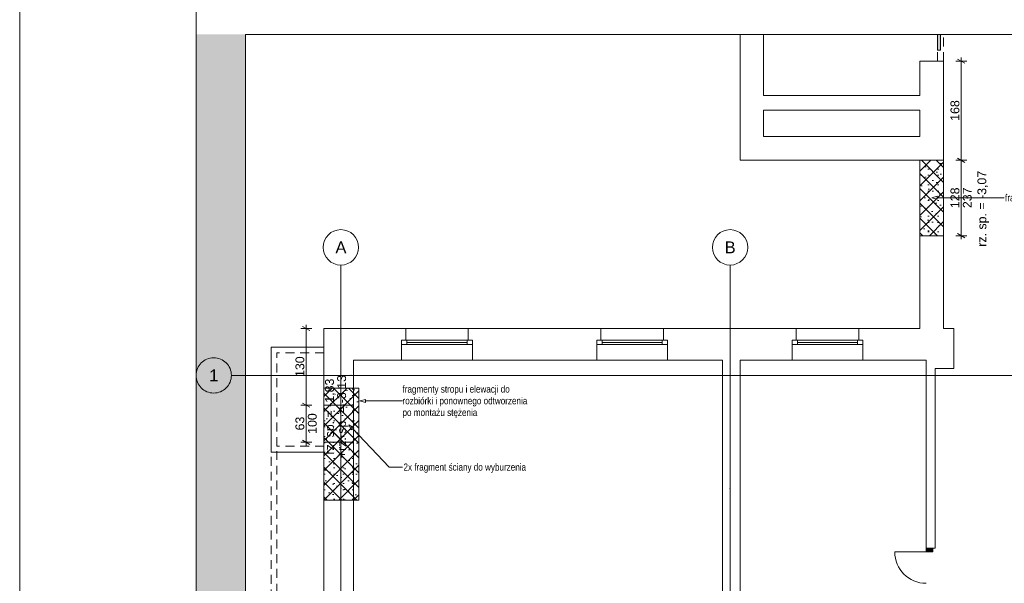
# Paper-space layout 'A-17 ROZBIÓRKI - PIĘTRO -1' of a CAD drawing. Header units: millimetres. Extents: x 0 to 594, y 0 to 350.
# Tile 2 of 7: x 0 to 167, y 126 to 221. Entities that reach past the tile are written whole.
import ezdxf
from ezdxf.xclip import XClip

# ---------------------------------------------------------------- set-up
doc = ezdxf.new("R2010")
doc.units = ezdxf.units.MM
doc.header["$MEASUREMENT"] = 0
doc.header["$XCLIPFRAME"] = 0
for name, pattern in [('ACAD_ISO03W100', [300, 120, -180]), ('DASHDOTX2', [1000, 500, -250, 0, -250]), ('Przer. długie kreski', [2.5, 1.5, -1]), ('PRZERYWANA_DU_A', [550, 350, -200])]:
    doc.linetypes.add(name, pattern=pattern)
for name, color, linetype, lineweight in [('0_Nr_pióra__2', 8, 'Continuous', 13), ('A_Arkusz_Nr_pióra__1', 7, 'Continuous', 20), ('A_winda_Nr_pióra__1', 7, 'Continuous', 20), ('A_wymiary_Nr_pióra__1', 7, 'Continuous', 20), ('A_wymiary_Nr_pióra__2', 8, 'Continuous', 13), ('A_ściany_Nr_pióra__1', 7, 'Continuous', 20), ('Drzwi Archicad_Nr_pióra__1', 7, 'Continuous', 20)]:
    doc.layers.add(name, color=color, linetype=linetype, lineweight=lineweight)
for name, color, linetype, lineweight, true_color in [('A_opis_Nr_pióra__255', 7, 'Continuous', 15, 0x242424), ('A_opis_Nr_pióra__8', 7, 'Continuous', 13, 0x4c4c4c), ('A_osie_Nr_pióra__16', 7, 'Continuous', 5, 0x0f0f0f), ('A_osie_Nr_pióra__76', 7, 'Continuous', 5, 0x2d2d2d), ('A_rozbiórki_Nr_pióra__10', 7, 'Continuous', 13, 0x4b4b4b), ('A_ściany_Nr_pióra__10', 7, 'Continuous', 13, 0x4b4b4b), ('Okna Archicada_Nr_pióra__19', 7, 'Continuous', 5, 0x191919)]:
    doc.layers.add(name, color=color, linetype=linetype, lineweight=lineweight, true_color=true_color)
for name, color, linetype in [('A_podrys', 7, 'Continuous'), ('A_rozbiórki', 7, 'Continuous'), ('A_winda', 7, 'Continuous'), ('Drzwi Archicad', 7, 'Continuous')]:
    doc.layers.add(name, color=color, linetype=linetype)
doc.styles.add('STYL_AUTOMATYCZNY_1', font='arial.ttf')
doc.styles.add('STYL_AUTOMATYCZNY_2', font='ARIALN.TTF')
doc.styles.add('STYL_AUTOMATYCZNY_4', font='arial.ttf')
pattern_1 = [(45, (-1588.8413, -369.1745), (-1.2572359, 1.2572359), []), (135, (-1588.8413, -369.1745), (1.2572359, 1.2572359), []), (90, (-1590.0986, -367.9173), (-1.6002, 0), [0, -1.0668, 0, -1.6002]), (155, (-1588.8413, -366.66), (0.6762737, 1.4502737), [0, -0.78232, 0, -1.35128])]

# ---------------------------------------------------------------- blocks, each defined once
blk = doc.blocks.new('Rysunek_1_1', base_point=(-1588.84, -369.17))
at = {"linetype": 'Continuous', "lineweight": 0, "true_color": 0x484848}
blk.add_hatch(color=251, dxfattribs=at).paths.add_polyline_path([(38.28, 218.71), (29.9, 218.71), (29.9, 9.9), (38.28, 9.9)])
at = {"layer": 'A_rozbiórki', "linetype": 'Continuous', "lineweight": 0, "true_color": 0x4b4b4b}
h = blk.add_hatch(dxfattribs=at)
h.set_pattern_fill('facing_tile_0001', color=251, style=0, pattern_type=2)
h.set_pattern_definition(pattern_1)
h.paths.add_polyline_path([(156.65, 197.38), (152.65, 197.38), (152.65, 184.58), (156.65, 184.58)])
h = blk.add_hatch(dxfattribs=at)
h.set_pattern_fill('facing_tile_0001', color=251, style=0, pattern_type=2)
h.set_pattern_definition(pattern_1)
h.paths.add_polyline_path([(57.53, 158.75), (51.58, 158.75), (51.58, 139.74), (57.53, 139.74)])
h = blk.add_hatch(dxfattribs=at)
h.set_pattern_fill('facing_tile_0001', color=251, style=0, pattern_type=2)
h.set_pattern_definition(pattern_1)
h.paths.add_polyline_path([(56.63, 155.85), (51.58, 155.85), (51.58, 149.55), (56.63, 149.55)])
at = {"layer": 'A_winda', "linetype": 'Continuous', "lineweight": 0, "true_color": 0xfdfdfd}
blk.add_hatch(color=7, dxfattribs=at).paths.add_polyline_path([(156.15, 218.71), (155.65, 218.71), (155.65, 216.02), (156.15, 216.02)])
at = {"layer": 'Drzwi Archicad', "linetype": 'Continuous', "lineweight": 0, "true_color": 0xfdfdfd}
blk.add_hatch(color=7, dxfattribs=at).paths.add_polyline_path([(153.71, 131.58), (153.71, 130.98), (154.86, 130.98), (154.86, 131.58)])
at = {"layer": '0_Nr_pióra__2', "color": 8, "linetype": 'PRZERYWANA_DU_A', "lineweight": 13, "flags": 128}
for points in [[(195.35, 218.71), (38.28, 218.71)], [(38.28, 218.71), (38.28, 9.9)]]:
    blk.add_lwpolyline(points, dxfattribs=at)
at = {"layer": 'A_opis_Nr_pióra__255', "color": 250, "linetype": 'Continuous', "lineweight": 15, "true_color": 0x242424}
for p, q in [((154.65, 191.01), (155.58, 191.26)), ((154.65, 191.01), (155.58, 190.76)), ((155.58, 191.26), (155.58, 190.76)), ((155.58, 191.01), (164.69, 191.01)), ((164.69, 191.01), (166.93, 191.01)), ((57.68, 156.57), (58.61, 156.82)), ((57.68, 156.57), (58.61, 156.32)), ((58.61, 156.82), (58.61, 156.32)), ((58.61, 156.57), (62.67, 156.57)), ((62.67, 156.57), (64.91, 156.57)), ((55.83, 152.53), (56.65, 152.03)), ((55.83, 152.53), (56.29, 151.69)), ((56.65, 152.03), (56.29, 151.69)), ((56.47, 151.86), (62.67, 145.33)), ((62.67, 145.33), (64.91, 145.33))]:
    blk.add_line(p, q, dxfattribs=at)
at = {"layer": 'A_osie_Nr_pióra__16', "color": 250, "linetype": 'DASHDOTX2', "lineweight": 5, "true_color": 0x0f0f0f}
for p, q in [((54.46, 141.72), (54.46, 179.61)), ((120.46, 141.72), (120.46, 179.61)), ((56.15, 160.9), (35.9, 160.9)), ((280.35, 160.9), (56.15, 160.9)), ((56.15, 160.9), (56.15, 160.9)), ((54.46, 141.72), (54.46, 9.9)), ((120.46, 141.72), (120.46, 9.9))]:
    blk.add_line(p, q, dxfattribs=at)
for p in [(56.15, 160.9), (54.46, 141.72), (54.46, 141.72), (120.46, 141.72), (120.46, 141.72)]:
    blk.add_point(p, dxfattribs=at)
at = {"layer": 'A_osie_Nr_pióra__76', "color": 250, "linetype": 'Continuous', "lineweight": 5, "true_color": 0x2d2d2d}
for centre in [(54.46, 182.61), (120.46, 182.61), (32.9, 160.9)]:
    blk.add_circle(centre, 3, dxfattribs=at)
at = {"layer": 'A_rozbiórki_Nr_pióra__10', "color": 251, "linetype": 'ACAD_ISO03W100', "lineweight": 13, "true_color": 0x4b4b4b, "flags": 128}
for points in [[(156.65, 197.38), (156.65, 184.58), (152.65, 184.58), (152.65, 197.38)], [(57.53, 158.75), (51.58, 158.75), (51.58, 139.74), (57.53, 139.74)], [(56.63, 155.85), (56.63, 149.55), (51.58, 149.55), (51.58, 155.85)]]:
    blk.add_lwpolyline(points, close=True, dxfattribs=at)
at = {"layer": 'A_winda_Nr_pióra__1', "color": 7, "linetype": 'Przer. długie kreski', "lineweight": 20}
for p, q in [((155.65, 214.18), (155.65, 218.71)), ((156.65, 214.18), (156.65, 218.71))]:
    blk.add_line(p, q, dxfattribs=at)
at = {"layer": 'A_winda_Nr_pióra__1', "color": 7, "linetype": 'Continuous', "lineweight": 20, "flags": 128}
blk.add_lwpolyline([(156.15, 218.71), (156.15, 216.02), (155.65, 216.02), (155.65, 218.71)], dxfattribs=at)
at = {"layer": 'A_wymiary_Nr_pióra__1', "color": 7, "linetype": 'Continuous', "lineweight": 20}
for p, q in [((160.27, 213.82), (159.02, 214.54)), ((159.02, 197.74), (160.27, 197.02)), ((159.02, 184.94), (160.27, 184.22)), ((49.21, 168.49), (47.96, 169.21)), ((47.96, 156.21), (49.21, 155.49)), ((47.96, 149.91), (49.21, 149.19))]:
    blk.add_line(p, q, dxfattribs=at)
at = {"layer": 'A_wymiary_Nr_pióra__2', "color": 8, "linetype": 'Continuous', "lineweight": 13}
for p, q in [((160.58, 214.18), (158.71, 214.18)), ((159.65, 214.18), (159.65, 214.79)), ((159.65, 197.38), (159.65, 214.18)), ((160.58, 197.38), (158.71, 197.38)), ((159.65, 184.58), (159.65, 197.38)), ((160.58, 184.58), (158.71, 184.58)), ((159.65, 183.97), (159.65, 184.58)), ((49.52, 168.85), (47.65, 168.85)), ((48.58, 168.85), (48.58, 169.46)), ((48.58, 155.85), (48.58, 168.85)), ((49.52, 155.85), (47.65, 155.85)), ((48.58, 149.55), (48.58, 155.85)), ((49.52, 149.55), (47.65, 149.55)), ((48.58, 148.94), (48.58, 149.55))]:
    blk.add_line(p, q, dxfattribs=at)
at = {"layer": 'A_ściany_Nr_pióra__1', "color": 7, "linetype": 'Continuous', "lineweight": 20}
for p, q in [((152.65, 214.18), (156.65, 214.18)), ((65.46, 168.85), (65.46, 166.85)), ((76.06, 168.85), (76.06, 166.85)), ((98.56, 168.85), (98.56, 166.85)), ((109.16, 168.85), (109.16, 166.85)), ((131.66, 168.85), (131.66, 166.85)), ((142.26, 168.85), (142.26, 166.85)), ((65.46, 166.85), (64.76, 166.85)), ((64.76, 166.85), (64.76, 163.45)), ((76.06, 166.85), (76.76, 166.85)), ((76.76, 166.85), (76.76, 163.45)), ((98.56, 166.85), (97.86, 166.85)), ((97.86, 166.85), (97.86, 163.45)), ((109.16, 166.85), (109.86, 166.85)), ((109.86, 166.85), (109.86, 163.45)), ((131.66, 166.85), (130.96, 166.85)), ((130.96, 166.85), (130.96, 163.45)), ((142.26, 166.85), (142.96, 166.85)), ((142.96, 166.85), (142.96, 163.45)), ((55.33, 155.85), (51.58, 155.85)), ((55.33, 155.85), (56.63, 155.85)), ((55.33, 149.55), (51.58, 149.55)), ((55.33, 149.55), (56.63, 149.55)), ((153.71, 131.58), (153.71, 132.05)), ((155.21, 131.58), (155.21, 131.95)), ((153.71, 131.58), (154.86, 131.58)), ((154.86, 131.58), (155.21, 131.58))]:
    blk.add_line(p, q, dxfattribs=at)
at = {"layer": 'A_ściany_Nr_pióra__1', "color": 7, "linetype": 'Continuous', "lineweight": 20, "flags": 128}
for points in [[(122.15, 218.71), (122.15, 197.38)], [(126.15, 208.38), (126.15, 218.71)], [(152.65, 214.18), (152.65, 208.38)], [(156.65, 197.38), (156.65, 214.18)], [(152.65, 208.38), (126.15, 208.38)], [(126.15, 201.38), (126.15, 205.88)], [(126.15, 205.88), (152.65, 205.88)], [(152.65, 205.88), (152.65, 201.38)], [(152.65, 201.38), (126.15, 201.38)], [(122.15, 197.38), (152.65, 197.38)], [(152.65, 184.58), (152.65, 168.85)], [(156.65, 168.85), (156.65, 184.58)], [(51.58, 168.85), (51.58, 155.85)], [(65.46, 168.85), (51.58, 168.85)], [(98.56, 168.85), (76.06, 168.85)], [(131.66, 168.85), (109.16, 168.85)], [(152.65, 168.85), (142.26, 168.85)], [(158.41, 168.85), (156.65, 168.85)], [(158.41, 162.08), (158.41, 168.85)], [(56.63, 155.85), (56.63, 163.45)], [(56.63, 163.45), (64.76, 163.45)], [(76.76, 163.45), (97.86, 163.45)], [(109.86, 163.45), (119.16, 163.45)], [(119.16, 163.45), (119.16, 108.56)], [(122.16, 108.56), (122.16, 163.45)], [(122.16, 163.45), (130.96, 163.45)], [(142.96, 163.45), (153.71, 163.45)], [(153.71, 163.45), (153.71, 162.08)], [(153.71, 162.08), (153.71, 131.58)], [(155.21, 131.58), (155.21, 162.08)], [(155.21, 162.08), (158.41, 162.08)], [(51.58, 149.55), (51.58, 41.39)], [(56.63, 108.56), (56.63, 149.55)]]:
    blk.add_lwpolyline(points, dxfattribs=at)
at = {"layer": 'A_ściany_Nr_pióra__10', "color": 251, "linetype": 'Continuous', "lineweight": 13, "true_color": 0x4b4b4b}
for p, q in [((51.58, 165.7), (42.62, 165.7)), ((42.62, 147.9), (42.62, 165.7)), ((51.58, 147.9), (42.62, 147.9))]:
    blk.add_line(p, q, dxfattribs=at)
at = {"layer": 'A_ściany_Nr_pióra__10', "color": 251, "linetype": 'Przer. długie kreski', "lineweight": 13, "true_color": 0x4b4b4b}
for p, q in [((51.58, 164.7), (43.62, 164.7)), ((43.62, 148.9), (43.62, 164.7)), ((43.62, 89.07), (43.62, 148.9)), ((51.58, 148.9), (43.62, 148.9)), ((42.62, 88.07), (42.62, 147.9))]:
    blk.add_line(p, q, dxfattribs=at)
at = {"layer": 'Drzwi Archicad_Nr_pióra__1', "color": 7, "linetype": 'Continuous', "lineweight": 20}
for p, q in [((152.65, 214.18), (156.65, 214.18)), ((153.71, 131.58), (153.71, 132.05)), ((153.71, 131.58), (153.71, 132.05)), ((155.21, 131.58), (155.21, 131.95)), ((155.21, 131.58), (155.21, 131.95)), ((153.71, 130.98), (148.37, 130.98)), ((153.71, 131.58), (153.71, 130.98)), ((154.86, 131.58), (153.71, 131.58)), ((153.71, 131.58), (154.86, 131.58)), ((153.71, 131.58), (154.86, 131.58)), ((153.71, 130.98), (154.86, 130.98)), ((154.86, 130.98), (154.86, 131.58)), ((154.86, 131.58), (155.21, 131.58)), ((154.86, 131.58), (155.21, 131.58))]:
    blk.add_line(p, q, dxfattribs=at)
blk.add_arc((153.71, 130.98), 5.34, 180, 270, dxfattribs=at)
at = {"layer": 'Okna Archicada_Nr_pióra__19', "color": 250, "linetype": 'Continuous', "lineweight": 5, "true_color": 0x191919}
for p, q in [((155.35, 197.38), (152.65, 197.38)), ((152.65, 197.38), (152.65, 184.58)), ((155.35, 197.38), (152.65, 197.38)), ((152.65, 197.38), (152.65, 184.58)), ((155.35, 197.38), (156.65, 197.38)), ((155.35, 197.38), (156.65, 197.38)), ((156.65, 197.38), (156.65, 184.58)), ((156.65, 197.38), (156.65, 184.58)), ((155.35, 184.58), (152.65, 184.58)), ((155.35, 184.58), (152.65, 184.58)), ((155.35, 184.58), (156.65, 184.58)), ((155.35, 184.58), (156.65, 184.58)), ((64.76, 168.85), (76.76, 168.85)), ((97.86, 168.85), (109.86, 168.85)), ((130.96, 168.85), (142.96, 168.85)), ((64.76, 166.85), (76.76, 166.85)), ((64.76, 166.85), (64.76, 166.15)), ((64.76, 166.15), (76.76, 166.15)), ((65.66, 166.85), (65.66, 166.15)), ((65.66, 166.5), (75.86, 166.5)), ((75.86, 166.85), (75.86, 166.15)), ((76.76, 166.85), (76.76, 166.15)), ((97.86, 166.85), (109.86, 166.85)), ((97.86, 166.85), (97.86, 166.15)), ((97.86, 166.15), (109.86, 166.15)), ((98.76, 166.85), (98.76, 166.15)), ((98.76, 166.5), (108.96, 166.5)), ((108.96, 166.85), (108.96, 166.15)), ((109.86, 166.85), (109.86, 166.15)), ((130.96, 166.85), (142.96, 166.85)), ((130.96, 166.85), (130.96, 166.15)), ((130.96, 166.15), (142.96, 166.15)), ((131.86, 166.85), (131.86, 166.15)), ((131.86, 166.5), (142.06, 166.5)), ((142.06, 166.85), (142.06, 166.15)), ((142.96, 166.85), (142.96, 166.15)), ((64.76, 163.45), (76.76, 163.45)), ((97.86, 163.45), (109.86, 163.45)), ((130.96, 163.45), (142.96, 163.45)), ((55.33, 155.85), (51.58, 155.85)), ((51.58, 155.85), (51.58, 149.55)), ((55.33, 155.85), (56.63, 155.85)), ((56.63, 155.85), (56.63, 149.55)), ((55.33, 149.55), (51.58, 149.55)), ((55.33, 149.55), (56.63, 149.55))]:
    blk.add_line(p, q, dxfattribs=at)
at = {"layer": 'A_opis_Nr_pióra__8', "color": 251, "linetype": 'Continuous', "lineweight": 13, "true_color": 0x4c4c4c, "char_height": 1.2, "attachment_point": 6, "style": 'STYL_AUTOMATYCZNY_2'}
for s, insert in [('\\A1;{\\pqr;\\fArial Narrow|b0|i0|c238|p0;\\W1.000000;fragment ściany do wyburzenia}', (186.03, 190.84)), ('\\A1;{\\pqr;\\fArial Narrow|b0|i0|c238|p0;\\W1.000000;2x fragment ściany do wyburzenia}', (85.86, 145.17))]:
    blk.add_mtext(s, dxfattribs=dict(at, insert=insert))
at = {"layer": 'A_opis_Nr_pióra__8', "color": 251, "linetype": 'Continuous', "lineweight": 13, "true_color": 0x4c4c4c, "insert": (64.91, 156.41), "char_height": 1.2, "width": 21.7184, "attachment_point": 4, "line_spacing_factor": 0.990452, "style": 'STYL_AUTOMATYCZNY_2'}
blk.add_mtext('\\A1;{\\pql;\\fArial Narrow|b0|i0|c238|p0;\\W1.000000;fragmenty stropu\\fArial Narrow|b0|i0|c238|p0;\\W1.000000; i\\fArial Narrow|b0|i0|c238|p0;\\W1.000000; \\fArial Narrow|b0|i0|c238|p0;\\W1.000000;elewacji\\fArial Narrow|b0|i0|c238|p0;\\W1.000000; do rozbiórki i ponownego odtworzenia po montażu stężenia}', dxfattribs=at)
at = {"layer": 'A_osie_Nr_pióra__76', "color": 250, "linetype": 'Continuous', "lineweight": 5, "true_color": 0x2d2d2d, "char_height": 2, "attachment_point": 1, "style": 'STYL_AUTOMATYCZNY_1'}
for s, insert in [('\\A1;{\\pql;\\pt0;\\fArial|b0|i0|c238|p0;\\W1.000000;A}', (53.54, 183.61)), ('\\A1;{\\pql;\\pt0;\\fArial|b0|i0|c238|p0;\\W1.000000;B}', (119.54, 183.61)), ('\\A1;{\\pql;\\pt0;\\fArial|b0|i0|c238|p0;\\W1.000000;1}', (32.14, 161.9))]:
    blk.add_mtext(s, dxfattribs=dict(at, insert=insert))
at = {"layer": 'A_wymiary_Nr_pióra__1', "color": 7, "linetype": 'Continuous', "lineweight": 20, "char_height": 1.5, "attachment_point": 7, "rotation": 90, "style": 'STYL_AUTOMATYCZNY_4'}
for s, insert, width in [('\\A1;{\\pql;\\fArial|b0|i0|c238|p0;\\W1.000000;168}', (159.35, 204.06), 3.4323), ('\\A1;{\\pql;\\fArial|b0|i0|c238|p0;\\W1.000000;128}', (159.35, 189.26), 3.4323), ('\\A1;{\\pql;\\fArial|b0|i0|c238|p0;\\W1.000000;237}', (161.45, 189.26), 3.4323), ('\\A1;{\\pql;\\fArial|b0|i0|c238|p0;\\W1.000000;130}', (48.28, 160.63), 3.4323), ('\\A1;{\\pql;\\fArial|b0|i0|c238|p0;\\W1.000000;63}', (48.28, 151.56), 2.2882), ('\\A1;{\\pql;\\fArial|b0|i0|c238|p0;\\W1.000000;100}', (50.38, 150.98), 3.4323)]:
    blk.add_mtext(s, dxfattribs=dict(at, insert=insert, width=width))
at = {"layer": 'A_wymiary_Nr_pióra__1', "color": 7, "linetype": 'Continuous', "lineweight": 20, "insert": (162.4, 189.15), "char_height": 1.5, "attachment_point": 2, "rotation": 90, "style": 'STYL_AUTOMATYCZNY_4'}
blk.add_mtext('\\A1;{\\pqc;\\fArial|b0|i0|c238|p0;\\W1.000000;rz. sp. = -3,07}', dxfattribs=at)
at = {"layer": 'A_wymiary_Nr_pióra__1', "color": 7, "linetype": 'Continuous', "lineweight": 20, "insert": (51.78, 153.91), "char_height": 1.5, "width": 14.5499, "attachment_point": 2, "rotation": 90, "line_spacing_factor": 0.822405, "style": 'STYL_AUTOMATYCZNY_4'}
blk.add_mtext('\\A1;{\\pqc;\\fArial|b0|i0|c238|p0;\\W1.000000;rz. sp. = -1,83 +rz. sp. = -3,13}', dxfattribs=at)

psp = doc.layouts.new('A-17 ROZBIÓRKI - PIĘTRO -1')

# ---------------------------------------------------------------- linework, layer by layer
at = {"layer": 'A_Arkusz_Nr_pióra__1', "color": 7, "linetype": 'Continuous', "lineweight": 20}
psp.add_line((29.9, 345.1), (29.9, 4.9), dxfattribs=at)
at = {"layer": 'A_Arkusz_Nr_pióra__1', "color": 7, "linetype": 'Continuous', "lineweight": 20, "flags": 128}
psp.add_lwpolyline([(0, 350), (594, 350), (594, 0), (0, 0)], close=True, dxfattribs=at)

# ---------------------------------------------------------------- block references
at = {"layer": 'A_podrys', "color": 37, "linetype": 'Continuous', "lineweight": 5, "true_color": 0x656532}
ref = psp.add_blockref('Rysunek_1_1', (-1588.84, -369.17), dxfattribs=at)
XClip(ref).set_block_clipping_path([(29.90003743, 9.9003262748), (280.3500086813, 218.7103262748)])

doc.saveas('drawing.dxf')
